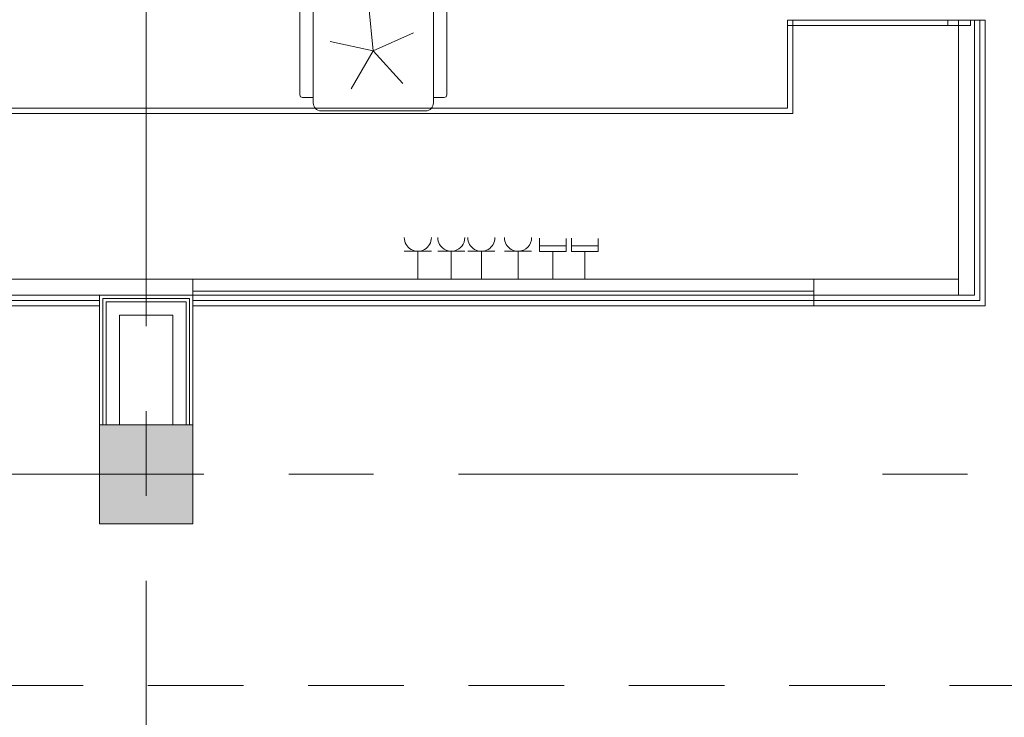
# Model space of a CAD drawing. Header units: centimetres. Extents: x -2424 to 2260, y -130 to 3012.
# Tile 55 of 81: x -60 to 308, y 1277 to 1538. Entities that reach past the tile are written whole.
import ezdxf

# ---------------------------------------------------------------- set-up
doc = ezdxf.new("R2010")
doc.units = ezdxf.units.CM
doc.linetypes.add('Dash', pattern=[60, 30, -30])
doc.linetypes.add('Oś', pattern=[222.25, 127, -31.75, 31.75, -31.75])
for name, color, linetype, lineweight in [('A-DETL', 90, 'Continuous', 9), ('A-WALL', 113, 'Continuous', 13), ('A-WALL-FNSH', 113, 'Continuous', 13), ('E-ELEC-EQPM', 71, 'Continuous', 9), ('I-FURN', 30, 'Continuous', 9), ('S-COLS', 52, 'Continuous', 13), ('S-GRID', 1, 'Continuous', 13)]:
    doc.layers.add(name, color=color, linetype=linetype, lineweight=lineweight)

msp = doc.modelspace()

# ---------------------------------------------------------------- hatches: boundary and pattern name
at = {"layer": 'S-COLS', "lineweight": 9}
msp.add_hatch(color=251, dxfattribs=at).paths.add_polyline_path([(4.88, 1349.83), (4.88, 1386.83), (-30.12, 1386.83), (-30.12, 1349.83)], flags=0)

# ---------------------------------------------------------------- linework, layer by layer
at = {"layer": 'A-DETL', "color": 251, "linetype": 'Dash', "lineweight": 9}
for points, knots in [([(-555.62, 1472.57), (-478.91, 1472.57), (-476.08, 1472.57), (-439.12, 1472.57), (-439.12, 1435.62), (-439.12, 1432.79), (-439.12, 1329.11), (-439.12, 1326.28), (-439.12, 1289.33), (-402.17, 1289.33), (-399.34, 1289.33), (54.38, 1289.33), (347.2, 1289.33), (391.67, 1289.33), (418.55, 1316.21), (413.88, 1393.93), (413.88, 1663.13)], [0, 0, 0, 0, 1.274059, 2.1133, 2.95254, 4.521491, 5.717221, 7.286172, 8.125412, 8.964652, 14.361634, 22.556861, 31.207392, 35.311818, 37.065318, 41.276562, 41.276562, 41.276562, 41.276562]), ([(-555.62, 1472.57), (-478.91, 1472.57), (-450.62, 1472.57), (-439.12, 1472.57), (-439.12, 1461.07), (-439.12, 1432.79), (-439.12, 1329.11), (-439.12, 1326.28), (-439.12, 1289.33), (-402.17, 1289.33), (-399.34, 1289.33), (54.38, 1289.33), (347.2, 1289.33), (391.67, 1289.33), (413.88, 1267.11), (413.88, 1211.15), (413.88, 1019.9)], [0, 0, 0, 0, 1.274059, 1.834911, 2.395763, 3.964714, 5.438832, 7.007784, 7.847024, 8.686264, 14.083246, 22.278473, 30.929004, 34.961158, 36.402966, 39.45005, 39.45005, 39.45005, 39.45005])]:
    msp.add_open_spline(points, degree=3, knots=knots, dxfattribs=at)
at = {"layer": 'A-WALL', "color": 251, "lineweight": 9}
for p, q in [((-322.62, 1441.33), (291.38, 1441.33)), ((291.38, 1435.33), (291.38, 1441.33)), ((291.38, 1435.33), (-322.62, 1435.33)), ((-28.87, 1434.08), (-28.87, 1386.83)), ((-28.87, 1434.08), (3.63, 1434.08)), ((3.63, 1434.08), (3.63, 1386.83)), ((-27.62, 1432.83), (-27.62, 1386.83)), ((-27.62, 1432.83), (2.38, 1432.83)), ((2.38, 1432.83), (2.38, 1386.83)), ((-22.62, 1386.83), (-22.62, 1427.83)), ((-22.62, 1427.83), (-2.62, 1427.83)), ((-2.62, 1427.83), (-2.62, 1386.83))]:
    msp.add_line(p, q, dxfattribs=at)
at = {"layer": 'A-WALL-FNSH', "color": 251, "lineweight": 9}
for p, q in [((-30.12, 1435.33), (-30.12, 1386.83)), ((4.88, 1386.83), (4.88, 1435.33))]:
    msp.add_line(p, q, dxfattribs=at)
at = {"layer": 'E-ELEC-EQPM', "color": 251, "lineweight": 9}
for p, q in [((134.55, 1451.66), (134.55, 1456.7)), ((144.55, 1456.54), (144.55, 1451.66)), ((146.55, 1451.66), (146.55, 1456.7)), ((156.55, 1456.54), (156.55, 1451.66)), ((83.97, 1451.83), (94.13, 1451.83)), ((89.05, 1451.83), (89.05, 1441.33)), ((96.47, 1451.83), (106.63, 1451.83)), ((101.55, 1451.83), (101.55, 1441.33)), ((107.75, 1451.83), (117.91, 1451.83)), ((112.83, 1451.83), (112.83, 1441.33)), ((121.47, 1451.83), (131.63, 1451.83)), ((126.55, 1451.83), (126.55, 1441.33)), ((144.55, 1453.85), (134.55, 1453.85)), ((156.55, 1453.85), (146.55, 1453.85)), ((144.55, 1451.66), (134.55, 1451.66)), ((139.55, 1451.66), (139.55, 1441.33)), ((156.55, 1451.66), (146.55, 1451.66)), ((151.55, 1451.66), (151.55, 1441.33))]:
    msp.add_line(p, q, dxfattribs=at)
for centre, start, end in [((89.05, 1456.91), 180, 210), ((89.05, 1456.91), 240, 0), ((101.55, 1456.91), 180, 210), ((101.55, 1456.91), 210, 0), ((112.83, 1456.91), 180, 210), ((112.83, 1456.91), 330, 0), ((126.55, 1456.91), 180, 240), ((126.55, 1456.91), 270, 0), ((89.05, 1456.91), 210, 240), ((112.83, 1456.91), 210, 240), ((112.83, 1456.91), 240, 270), ((112.83, 1456.91), 270, 330), ((126.55, 1456.91), 240, 270)]:
    msp.add_arc(centre, 5.08, start, end, dxfattribs=at)
at = {"layer": 'I-FURN', "color": 251, "lineweight": 9}
for p, q in [((49.88, 1546.33), (49.88, 1507.33)), ((94.88, 1507.33), (94.88, 1546.33)), ((44.88, 1543.33), (44.88, 1510.33)), ((72.38, 1526.83), (70.65, 1543.24)), ((99.88, 1510.33), (99.88, 1543.33)), ((291.38, 1538.33), (227.38, 1538.33)), ((227.38, 1538.33), (227.38, 1505.33)), ((229.38, 1538.33), (227.38, 1538.33)), ((227.38, 1538.33), (227.38, 1536.33)), ((297.38, 1538.33), (229.38, 1538.33)), ((229.38, 1538.33), (229.38, 1503.33)), ((229.38, 1503.33), (229.38, 1538.33)), ((229.38, 1538.33), (291.38, 1538.33)), ((287.38, 1538.33), (229.38, 1538.33)), ((291.38, 1538.33), (287.38, 1538.33)), ((287.38, 1538.33), (287.38, 1536.33)), ((287.38, 1538.33), (287.38, 1536.33)), ((301.38, 1538.33), (291.38, 1538.33)), ((291.38, 1538.33), (291.38, 1441.33)), ((291.38, 1538.33), (291.38, 1536.33)), ((295.88, 1538.33), (291.38, 1538.33)), ((291.38, 1538.33), (295.88, 1538.33)), ((291.38, 1441.33), (291.38, 1538.33)), ((291.38, 1536.33), (291.38, 1538.33)), ((291.38, 1538.33), (295.88, 1538.33)), ((295.88, 1538.33), (291.38, 1538.33)), ((297.38, 1538.33), (295.88, 1538.33)), ((295.88, 1538.33), (297.38, 1538.33)), ((295.88, 1538.33), (295.88, 1536.33)), ((295.88, 1538.33), (295.88, 1536.33)), ((299.38, 1538.33), (297.38, 1538.33)), ((297.38, 1435.33), (297.38, 1538.33)), ((297.38, 1538.33), (297.38, 1435.33)), ((299.38, 1538.33), (297.38, 1538.33)), ((297.38, 1538.33), (297.38, 1435.33)), ((297.38, 1435.33), (297.38, 1538.33)), ((297.38, 1538.33), (299.38, 1538.33)), ((299.38, 1538.33), (299.38, 1433.33)), ((299.38, 1433.33), (299.38, 1538.33)), ((301.38, 1538.33), (299.38, 1538.33)), ((299.38, 1433.33), (299.38, 1538.33)), ((299.38, 1538.33), (299.38, 1433.33)), ((301.38, 1431.33), (301.38, 1538.33)), ((301.38, 1431.33), (301.38, 1538.33)), ((87.45, 1533.54), (72.38, 1526.83)), ((227.38, 1505.33), (227.38, 1536.33)), ((227.38, 1536.33), (291.38, 1536.33)), ((227.38, 1536.33), (229.38, 1536.33)), ((229.38, 1536.33), (287.38, 1536.33)), ((287.38, 1536.33), (291.38, 1536.33)), ((291.38, 1536.33), (291.38, 1441.33)), ((291.38, 1536.33), (291.38, 1441.33)), ((291.38, 1536.33), (295.88, 1536.33)), ((295.88, 1536.33), (291.38, 1536.33)), ((56.24, 1530.26), (72.38, 1526.83)), ((72.38, 1526.83), (64.13, 1512.54)), ((72.38, 1526.83), (83.42, 1514.56)), ((49.88, 1509.33), (45.88, 1509.33)), ((94.88, 1509.33), (98.88, 1509.33)), ((229.38, 1503.33), (-254.62, 1503.33)), ((-254.62, 1503.33), (229.38, 1503.33)), ((227.38, 1505.33), (-252.62, 1505.33)), ((-252.62, 1505.33), (227.38, 1505.33)), ((52.88, 1504.33), (91.88, 1504.33)), ((4.88, 1441.33), (4.88, 1435.33)), ((291.38, 1441.33), (4.88, 1441.33)), ((4.88, 1435.33), (4.88, 1441.33)), ((4.88, 1441.33), (237.19, 1441.33)), ((4.88, 1441.33), (4.88, 1436.83)), ((4.88, 1441.33), (237.19, 1441.33)), ((237.19, 1441.33), (4.88, 1441.33)), ((237.19, 1441.33), (4.88, 1441.33)), ((4.88, 1441.33), (4.88, 1436.83)), ((4.88, 1436.83), (4.88, 1441.33)), ((4.88, 1441.33), (237.19, 1441.33)), ((4.88, 1436.83), (4.88, 1441.33)), ((4.88, 1441.33), (237.19, 1441.33)), ((237.19, 1441.33), (4.88, 1441.33)), ((4.88, 1441.33), (4.88, 1436.83)), ((237.19, 1441.33), (237.19, 1431.33)), ((237.19, 1441.33), (237.19, 1436.83)), ((291.38, 1441.33), (237.19, 1441.33)), ((237.19, 1436.83), (237.19, 1441.33)), ((237.19, 1441.33), (237.19, 1436.83)), ((237.19, 1441.33), (291.38, 1441.33)), ((291.38, 1441.33), (237.19, 1441.33)), ((-324.62, 1433.33), (-30.12, 1433.33)), ((-324.62, 1433.33), (-30.12, 1433.33)), ((-324.62, 1433.33), (-30.12, 1433.33)), ((-30.12, 1433.33), (-324.62, 1433.33)), ((-30.12, 1435.33), (-322.62, 1435.33)), ((-322.62, 1435.33), (237.19, 1435.33)), ((-322.62, 1435.33), (-30.12, 1435.33)), ((4.88, 1435.33), (-322.62, 1435.33)), ((-30.12, 1433.33), (-30.12, 1435.33)), ((-30.12, 1433.33), (-30.12, 1435.33)), ((-30.12, 1435.33), (-30.12, 1433.33)), ((-30.12, 1433.33), (-30.12, 1431.33)), ((4.88, 1436.83), (4.88, 1435.33)), ((4.88, 1436.83), (237.19, 1436.83)), ((237.19, 1436.83), (4.88, 1436.83)), ((4.88, 1435.33), (4.88, 1436.83)), ((4.88, 1436.83), (4.88, 1435.33)), ((4.88, 1431.33), (4.88, 1435.33)), ((4.88, 1435.33), (4.88, 1431.33)), ((4.88, 1433.33), (4.88, 1435.33)), ((4.88, 1435.33), (4.88, 1433.33)), ((4.88, 1433.33), (4.88, 1435.33)), ((237.19, 1433.33), (4.88, 1433.33)), ((4.88, 1433.33), (4.88, 1431.33)), ((4.88, 1433.33), (237.19, 1433.33)), ((4.88, 1433.33), (237.19, 1433.33)), ((237.19, 1433.33), (4.88, 1433.33)), ((237.19, 1436.83), (237.19, 1431.33)), ((237.19, 1435.33), (297.38, 1435.33)), ((299.38, 1433.33), (237.19, 1433.33)), ((237.19, 1433.33), (299.38, 1433.33)), ((237.19, 1433.33), (299.38, 1433.33)), ((299.38, 1433.33), (237.19, 1433.33)), ((297.38, 1435.33), (291.38, 1435.33)), ((297.38, 1435.33), (291.38, 1435.33)), ((291.38, 1435.33), (297.38, 1435.33)), ((-30.12, 1431.33), (-326.62, 1431.33)), ((-30.12, 1431.33), (-326.62, 1431.33)), ((4.88, 1431.33), (301.38, 1431.33)), ((237.19, 1431.33), (4.88, 1431.33)), ((237.19, 1431.33), (4.88, 1431.33)), ((4.88, 1431.33), (237.19, 1431.33)), ((237.19, 1431.33), (301.38, 1431.33))]:
    msp.add_line(p, q, dxfattribs=at)
for centre, radius, start, end in [((45.88, 1510.33), 1, 180, 270), ((52.88, 1507.33), 3, 180, 222.4264), ((91.88, 1507.33), 3, 317.5736, 0), ((98.88, 1510.33), 1, 270, 0), ((52.88, 1507.33), 3, 222.4264, 270), ((91.88, 1507.33), 3, 270, 317.5736)]:
    msp.add_arc(centre, radius, start, end, dxfattribs=at)
at = {"layer": 'S-COLS', "color": 251, "lineweight": 9}
for p, q in [((4.88, 1386.83), (-30.12, 1386.83)), ((-30.12, 1386.83), (-30.12, 1349.83)), ((4.88, 1349.83), (4.88, 1386.83)), ((-30.12, 1349.83), (4.88, 1349.83))]:
    msp.add_line(p, q, dxfattribs=at)
at = {"layer": 'S-GRID', "color": 251, "linetype": 'Oś', "lineweight": 9}
for p, q in [((-12.62, 2884.27), (-12.62, 27.13)), ((1342.46, 1368.33), (-1368.76, 1368.33))]:
    msp.add_line(p, q, dxfattribs=at)

doc.saveas('drawing.dxf')
